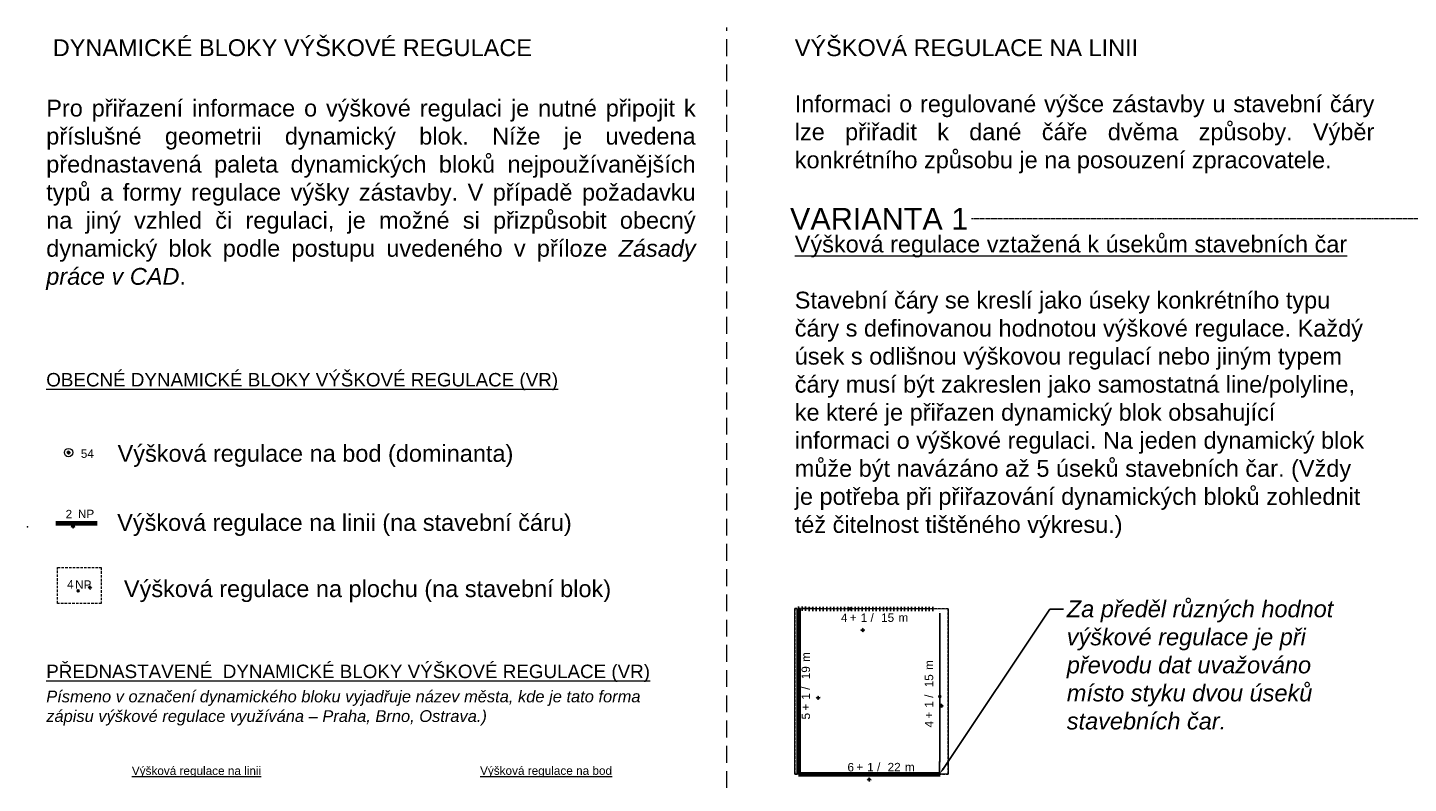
# Model space of a CAD drawing. Header units: metres. Extents: x -5 to 5163, y 1049 to 2798.
# Tile 9 of 22: x 3215 to 4036, y 1469 to 1918. Entities that reach past the tile are written whole.
import ezdxf
from ezdxf import colors
from ezdxf.entities.mleader import LeaderData, LeaderLine
from ezdxf.enums import TextEntityAlignment as Align
from ezdxf.math import Vec2, Vec3

# ---------------------------------------------------------------- set-up
doc = ezdxf.new("R2010")
doc.units = ezdxf.units.M
doc.linetypes.add('DASHED', pattern=[0.75, 0.5, -0.25])
doc.linetypes.add('DOT', pattern=[0.25, 0, -0.25])
doc.layers.add('000000_BL_Pomocna_netisk_DB', color=7, linetype='Continuous', plot=False)
doc.layers.add('000100_pomocná_standard', color=132, linetype='Continuous', lineweight=18, plot=False)
for name, color, linetype, lineweight in [('200000_PL_Cast_uzemi', 80, 'DASHED', 5), ('302110_BL_VR_na_bod', 172, 'Continuous', 9), ('302210_BL_VR_na_linii', 160, 'Continuous', 9), ('302310_BL_VR_na_plochu', 140, 'DOT', 9)]:
    doc.layers.add(name, color=color, linetype=linetype, lineweight=lineweight)
for name, color, linetype, lineweight, true_color in [('201110_PL_Ulicni_cara', 7, 'Continuous', 9, 0xe90101), ('301110_PL_SC_uzavrena', 7, 'Continuous', 70, 0xe90101), ('301112_PL_SC_otevrena', 7, 'DASHED', 70, 0xfe4848), ('301113_PL_SC_volna', 7, 'DOT', 70, 0xfe8585)]:
    doc.layers.add(name, color=color, linetype=linetype, lineweight=lineweight, true_color=true_color)
doc.styles.get("Standard").update_dxf_attribs({"font": 'arial.ttf'})
doc.styles.add('style2', font='arial.ttf', dxfattribs={"height": 2})

# ---------------------------------------------------------------- blocks, each defined once
blk = doc.blocks.new('*U10')
blk.add_circle((0, 0), 2.5)
at = {"layer": '000000_BL_Pomocna_netisk_DB'}
for p, q in [((-1, 0), (-0.72, 0.28)), ((1, 0), (-1, 0)), ((-1, 0), (-0.72, -0.28)), ((0.6, -0.6), (-0.6, 0.6)), ((-0.6, -0.6), (0.6, 0.6)), ((0, 1), (-0.29, 0.71)), ((0, 1), (0, -1)), ((0, 1), (0.28, 0.72)), ((1, 0), (0.72, 0.28)), ((1, 0), (0.72, -0.28)), ((0, -1), (-0.28, -0.72)), ((0, -1), (0.28, -0.72))]:
    blk.add_line(p, q, dxfattribs=at)
blk.add_circle((0, 0), 0.6, dxfattribs=at)
at = {"style": 'style2'}
for tag, p in [('VYSKA_MAX', (7.24, -3.12)), ('RIMSA_MAX', (7.52, -11.16)), ('RIMSA_MIN', (7.65, -18.65)), ('NP_MIN', (7.65, -27.23)), ('NP_MAX', (7.65, -35.8)), ('NUP_MAX', (7.65, -44.37))]:
    blk.add_attdef(tag, p, '', height=5, dxfattribs=at)
at = {"style": 'style2', "flags": 1}
for tag, p in [('VYSKA_VB', (7.65, -70.08)), ('VYSKA_VB_I', (7.65, -78.65)), ('NAZEV_BLOK', (7.71, -87.27))]:
    blk.add_attdef(tag, p, '', height=5, dxfattribs=at)
blk = doc.blocks.new('*U138')
blk.add_point((-26.98, -0.22))
at = {"layer": '000000_BL_Pomocna_netisk_DB'}
for p, q in [((-1, 0), (-0.72, 0.28)), ((1, 0), (-1, 0)), ((-1, 0), (-0.72, -0.28)), ((0, 1), (-0.29, 0.71)), ((0, 1), (0, -1)), ((0, 1), (0.28, 0.72)), ((1, 0), (0.72, 0.28)), ((1, 0), (0.72, -0.28)), ((3.69, 1.27), (2.49, 2.47)), ((2.49, 1.27), (3.69, 2.47)), ((0, -1), (-0.28, -0.72)), ((0, -1), (0.28, -0.72))]:
    blk.add_line(p, q, dxfattribs=at)
blk.add_circle((3.09, 1.87), 0.6, dxfattribs=at)
at = {"style": 'style2'}
blk.add_text('NP', height=5, dxfattribs=at).set_placement((2.92, 4.95))
for tag, flags, p in [('NP_MAX', 4, (-0.52, 4.84)), ('RIMSA_MIN', 5, (41.08, -30.74)), ('RIMSA_MAX', 5, (44.45, -39))]:
    blk.add_attdef(tag, text='', height=5, dxfattribs=dict(at, flags=flags)).set_placement(p, align=Align.RIGHT)
for tag, p in [('NP_MIN', (-4.07, -7.29)), ('NUP_MAX', (-4.07, -16.35)), ('VYSKA_MAX', (-4.37, -24.93))]:
    blk.add_attdef(tag, p, '', height=5, dxfattribs=at)
at = {"style": 'style2', "flags": 1}
for tag, p in [('VYSKA_VB', (-4.07, -50.63)), ('VYSKA_VB_I', (-4.07, -59.2)), ('NAZEV_BLOK', (-4.51, -68.36))]:
    blk.add_attdef(tag, p, '', height=5, dxfattribs=at)
blk = doc.blocks.new('*U164')
at = {"layer": '000000_BL_Pomocna_netisk_DB'}
for p, q in [((-1, 0), (-0.72, 0.28)), ((1, 0), (-1, 0)), ((-1, 0), (-0.72, -0.28)), ((0, 1), (-0.29, 0.71)), ((0, 1), (0, -1)), ((0, 1), (0.28, 0.72)), ((1, 0), (0.72, 0.28)), ((1, 0), (0.72, -0.28)), ((-6.38, -2.57), (-7.58, -1.37)), ((-7.58, -2.57), (-6.38, -1.37)), ((0, -1), (-0.28, -0.72)), ((0, -1), (0.28, -0.72))]:
    blk.add_line(p, q, dxfattribs=at)
blk.add_circle((-6.98, -1.97), 0.6, dxfattribs=at)
at = {"insert": (-8.79, 4.31), "char_height": 5, "attachment_point": 1, "style": 'style2'}
blk.add_mtext_dynamic_manual_height_columns('NP', width=12.2226, gutter_width=0.0125, heights=[0], dxfattribs=at)
at = {"style": 'style2'}
blk.add_attdef('NP_MAX', text='', height=5, dxfattribs=at).set_placement((-9.69, -0.53), align=Align.RIGHT)
at = {"style": 'style2', "flags": 1}
for tag, p in [('RIMSA_MAX', (-14.35, -6.11)), ('RIMSA_MIN', (-14.22, -13.6)), ('NP_MIN', (-14.22, -22.17)), ('NUP_MAX', (-14.22, -39.31)), ('VYSKA_MAX', (-14.22, -47.89)), ('VYSKA_VB_D', (-17.71, -80.08)), ('VYSKA_VB_I', (-17.71, -88.65)), ('NAZEV_BLOK', (-17.65, -97.27))]:
    blk.add_attdef(tag, p, '', height=5, dxfattribs=at)
blk = doc.blocks.new('*U80')
at = {"layer": '000000_BL_Pomocna_netisk_DB'}
for p, q in [((-6.72, 12.12), (-7.92, 13.32)), ((-7.92, 12.12), (-6.72, 13.32)), ((-1, 0), (-0.72, 0.28)), ((1, 0), (-1, 0)), ((-1, 0), (-0.72, -0.28)), ((0, 1), (-0.29, 0.71)), ((0, 1), (0, -1)), ((0, 1), (0.28, 0.72)), ((1, 0), (0.72, 0.28)), ((0, -1), (-0.28, -0.72)), ((0, -1), (0.28, -0.72)), ((1, 0), (0.72, -0.28))]:
    blk.add_line(p, q, dxfattribs=at)
blk.add_circle((-7.32, 12.72), 0.6, dxfattribs=at)
at = {"style": 'style2', "flags": 1}
for tag, p in [('VYSKA_VB', (-13.72, -37.99)), ('VYSKA_VB_I', (1.91, -46.42)), ('NAZEV_BLOK', (-14.17, -55.72))]:
    blk.add_attdef(tag, p, '', height=5, dxfattribs=at)
at = {"layer": '302210_BL_VR_na_linii', "style": 'style2'}
for s, p in [('+', (-7.66, 4.97)), ('/', (4.68, 4.95)), ('m', (21.25, 4.94))]:
    blk.add_text(s, height=5, dxfattribs=at).set_placement(p)
at = {"layer": '302210_BL_VR_na_linii', "style": 'style2', "flags": 4}
blk.add_attdef('NP_MAX', text='', height=5, dxfattribs=at).set_placement((-9.04, 4.85), align=Align.RIGHT)
at = {"layer": '302210_BL_VR_na_linii', "style": 'style2'}
blk.add_attdef('NUP_MAX', text='', height=5, dxfattribs=at).set_placement((0.75, 4.88), align=Align.CENTER)
at = {"layer": '302210_BL_VR_na_linii', "style": 'style2', "flags": 4}
blk.add_attdef('RIMSA_MAX', text='', height=5, dxfattribs=at).set_placement((14.83, 4.91), align=Align.CENTER)
blk = doc.blocks.new('*U76')
at = {"layer": '000000_BL_Pomocna_netisk_DB'}
for p, q in [((-6.74, 2.64), (-7.94, 3.84)), ((-7.94, 2.64), (-6.74, 3.84)), ((-1, 0), (-0.72, 0.28)), ((1, 0), (-1, 0)), ((-1, 0), (-0.72, -0.28)), ((0, 1), (-0.29, 0.71)), ((0, 1), (0, -1)), ((0, 1), (0.28, 0.72)), ((1, 0), (0.72, 0.28)), ((0, -1), (-0.28, -0.72)), ((0, -1), (0.28, -0.72)), ((1, 0), (0.72, -0.28))]:
    blk.add_line(p, q, dxfattribs=at)
blk.add_circle((-7.34, 3.24), 0.6, dxfattribs=at)
at = {"style": 'style2', "flags": 1}
for tag, p in [('VYSKA_VB', (-24.8, -44.07)), ('NAZEV_BLOK', (-25.25, -61.79))]:
    blk.add_attdef(tag, p, '', height=5, dxfattribs=at)
blk.add_attdef('VYSKA_VB_I', (1.91, -46.42), '', height=5, rotation=359.99999, dxfattribs=at)
at = {"layer": '302210_BL_VR_na_linii', "style": 'style2'}
for s, p in [('+', (-7.66, 4.97)), ('/', (4.68, 4.95)), ('m', (21.25, 4.94))]:
    blk.add_text(s, height=5, rotation=359.99999, dxfattribs=at).set_placement(p)
at = {"layer": '302210_BL_VR_na_linii', "style": 'style2', "flags": 4}
blk.add_attdef('NP_MAX', text='', height=5, rotation=359.99999, dxfattribs=at).set_placement((-9.04, 4.85), align=Align.RIGHT)
at = {"layer": '302210_BL_VR_na_linii', "style": 'style2'}
blk.add_attdef('NUP_MAX', text='', height=5, rotation=359.99999, dxfattribs=at).set_placement((0.75, 4.88), align=Align.CENTER)
at = {"layer": '302210_BL_VR_na_linii', "style": 'style2', "flags": 4}
blk.add_attdef('RIMSA_MAX', text='', height=5, rotation=359.99999, dxfattribs=at).set_placement((14.83, 4.91), align=Align.CENTER)
blk = doc.blocks.new('*U77')
at = {"layer": '000000_BL_Pomocna_netisk_DB'}
for p, q in [((-11.07, 2.64), (-12.27, 3.84)), ((-12.27, 2.64), (-11.07, 3.84)), ((-1, 0), (-0.72, 0.28)), ((-1, 0), (1, 0)), ((-1, 0), (-0.71, -0.29)), ((0, 1), (-0.28, 0.72)), ((0, 1), (0, -1)), ((0, 1), (0.28, 0.72)), ((1, 0), (0.72, 0.28)), ((0, -1), (-0.28, -0.72)), ((0, -1), (0.28, -0.72)), ((1, 0), (0.72, -0.28))]:
    blk.add_line(p, q, dxfattribs=at)
blk.add_circle((-11.67, 3.24), 0.6, dxfattribs=at)
at = {"style": 'style2', "flags": 1}
blk.add_attdef('VYSKA_VB_I', (46.42, 1.85), '', height=5, rotation=89.9196, dxfattribs=at)
for tag, p in [('VYSKA_VB', (-17.48, -44.18)), ('NAZEV_BLOK', (-17.93, -61.91))]:
    blk.add_attdef(tag, p, '', height=5, dxfattribs=at)
at = {"layer": '302210_BL_VR_na_linii', "style": 'style2'}
for s, p in [('m', (-4.91, 21.25)), ('/', (-4.94, 4.69)), ('+', (-4.98, -7.66))]:
    blk.add_text(s, height=5, rotation=89.9196, dxfattribs=at).set_placement(p)
at = {"layer": '302210_BL_VR_na_linii', "style": 'style2', "flags": 4}
blk.add_attdef('RIMSA_MAX', text='', height=5, rotation=89.9196, dxfattribs=at).set_placement((-4.89, 14.84), align=Align.CENTER)
at = {"layer": '302210_BL_VR_na_linii', "style": 'style2'}
blk.add_attdef('NUP_MAX', text='', height=5, rotation=89.9196, dxfattribs=at).set_placement((-4.88, 0.76), align=Align.CENTER)
at = {"layer": '302210_BL_VR_na_linii', "style": 'style2', "flags": 4}
blk.add_attdef('NP_MAX', text='', height=5, rotation=89.9196, dxfattribs=at).set_placement((-4.86, -9.03), align=Align.RIGHT)
blk = doc.blocks.new('*U78')
at = {"layer": '000000_BL_Pomocna_netisk_DB'}
for p, q in [((-0.42, 4.87), (-1.62, 6.07)), ((-1.62, 4.87), (-0.42, 6.07)), ((-1, 0), (-0.72, 0.28)), ((-1, 0), (1, 0)), ((0, 1), (-0.28, 0.72)), ((0, 1), (0, -1)), ((0, 1), (0.28, 0.72)), ((1, 0), (0.72, 0.28)), ((1, 0), (0.72, -0.28)), ((-1, 0), (-0.71, -0.29)), ((0, -1), (-0.28, -0.72)), ((0, -1), (0.28, -0.72))]:
    blk.add_line(p, q, dxfattribs=at)
blk.add_circle((-1.02, 5.47), 0.6, dxfattribs=at)
at = {"style": 'style2', "flags": 1}
blk.add_attdef('VYSKA_VB_I', (46.42, 1.91), '', height=5, rotation=90, dxfattribs=at)
for tag, p in [('VYSKA_VB', (-20.93, -45.2)), ('NAZEV_BLOK', (-21.38, -62.93))]:
    blk.add_attdef(tag, p, '', height=5, dxfattribs=at)
at = {"layer": '302210_BL_VR_na_linii', "style": 'style2'}
for s, p in [('m', (-4.94, 21.25)), ('/', (-4.95, 4.68)), ('+', (-4.97, -7.66))]:
    blk.add_text(s, height=5, rotation=90, dxfattribs=at).set_placement(p)
at = {"layer": '302210_BL_VR_na_linii', "style": 'style2', "flags": 4}
blk.add_attdef('RIMSA_MAX', text='', height=5, rotation=90, dxfattribs=at).set_placement((-4.91, 14.83), align=Align.CENTER)
at = {"layer": '302210_BL_VR_na_linii', "style": 'style2'}
blk.add_attdef('NUP_MAX', text='', height=5, rotation=90, dxfattribs=at).set_placement((-4.88, 0.75), align=Align.CENTER)
at = {"layer": '302210_BL_VR_na_linii', "style": 'style2', "flags": 4}
blk.add_attdef('NP_MAX', text='', height=5, rotation=90, dxfattribs=at).set_placement((-4.85, -9.04), align=Align.RIGHT)

msp = doc.modelspace()

# ---------------------------------------------------------------- linework, layer by layer
at = {"layer": '000100_pomocná_standard', "linetype": 'DASHED', "ltscale": 20}
msp.add_line((3630.99, 1091.3), (3630.99, 1918.22), dxfattribs=at)
at = {"layer": '200000_PL_Cast_uzemi', "ltscale": 3}
msp.add_lwpolyline([(3233.1, 1597.31), (3259.02, 1597.31), (3259.02, 1575.96), (3233.1, 1575.96)], close=True, dxfattribs=at)
msp.add_lwpolyline([(3671.28, 1572.87), (3671.28, 1474.53), (3762.52, 1474.53), (3762.52, 1572.74), (3671.28, 1572.87)], dxfattribs=at)
at = {"layer": '201110_PL_Ulicni_cara'}
msp.add_lwpolyline([(3671.28, 1572.87), (3762.52, 1572.74), (3762.52, 1474.53), (3671.28, 1474.53), (3671.28, 1572.87)], dxfattribs=at)
at = {"layer": '301110_PL_SC_uzavrena'}
msp.add_line((3231.94, 1623.58), (3256.57, 1623.59), dxfattribs=at)
msp.add_lwpolyline([(3673.55, 1474.53), (3757.42, 1474.53)], dxfattribs=at)
at = {"layer": '301112_PL_SC_otevrena', "linetype": 'ByBlock', "ltscale": 7, "flags": 128}
msp.add_lwpolyline([(3673.55, 1572.86), (3673.55, 1474.53)], dxfattribs=at)
at = {"layer": '301113_PL_SC_volna', "ltscale": 8}
for points in [[(3673.55, 1572.86), (3757.52, 1572.75)], [(3757.42, 1474.53), (3757.52, 1572.75)]]:
    msp.add_lwpolyline(points, dxfattribs=at)

# ---------------------------------------------------------------- block references
at = {"layer": '302110_BL_VR_na_bod'}
msp.add_blockref('*U10', (3239.63, 1665.62), dxfattribs=at).add_auto_attribs({'VYSKA_MAX': '54'})
at = {"layer": '302210_BL_VR_na_linii'}
ref = msp.add_blockref('*U138', (3242.23, 1621.73), dxfattribs=at)
ref.add_attrib('NP_MAX', '2', dxfattribs={"layer": '0', "height": 5, "style": 'style2'}).set_placement((3241.71, 1626.57), align=Align.RIGHT)
ref = msp.add_blockref('*U80', (3711.66, 1560.1), dxfattribs=at)
ref.add_attrib('NP_MAX', '4', dxfattribs={"height": 5, "style": 'style2'}).set_placement((3702.61, 1564.95), align=Align.RIGHT)
ref.add_attrib('NUP_MAX', '1', dxfattribs={"height": 5, "style": 'style2'}).set_placement((3712.41, 1564.98), align=Align.CENTER)
ref.add_attrib('RIMSA_MAX', '15', dxfattribs={"height": 5, "style": 'style2'}).set_placement((3726.49, 1565.01), align=Align.CENTER)
ref = msp.add_blockref('*U77', (3685.21, 1519.92), dxfattribs=at)
ref.add_attrib('NP_MAX', '5', dxfattribs={"height": 5, "rotation": 89.9196, "style": 'style2'}).set_placement((3680.36, 1510.89), align=Align.RIGHT)
ref.add_attrib('NUP_MAX', '1', dxfattribs={"height": 5, "rotation": 89.9196, "style": 'style2'}).set_placement((3680.34, 1520.69), align=Align.CENTER)
ref.add_attrib('RIMSA_MAX', '19', dxfattribs={"height": 5, "rotation": 89.9196, "style": 'style2'}).set_placement((3680.33, 1534.76), align=Align.CENTER)
ref = msp.add_blockref('*U78', (3758.49, 1515.17), dxfattribs=at)
ref.add_attrib('NP_MAX', '4', dxfattribs={"height": 5, "rotation": 90, "style": 'style2'}).set_placement((3753.64, 1506.13), align=Align.RIGHT)
ref.add_attrib('NUP_MAX', '1', dxfattribs={"height": 5, "rotation": 90, "style": 'style2'}).set_placement((3753.61, 1515.92), align=Align.CENTER)
ref.add_attrib('RIMSA_MAX', '15', dxfattribs={"height": 5, "rotation": 90, "style": 'style2'}).set_placement((3753.58, 1530), align=Align.CENTER)
ref = msp.add_blockref('*U76', (3715.54, 1471.28), dxfattribs=at)
ref.add_attrib('NP_MAX', '6', dxfattribs={"height": 5, "rotation": 359.99999, "style": 'style2'}).set_placement((3706.5, 1476.13), align=Align.RIGHT)
ref.add_attrib('NUP_MAX', '1', dxfattribs={"height": 5, "rotation": 359.99999, "style": 'style2'}).set_placement((3716.29, 1476.16), align=Align.CENTER)
ref.add_attrib('RIMSA_MAX', '22', dxfattribs={"height": 5, "rotation": 359.99999, "style": 'style2'}).set_placement((3730.37, 1476.19), align=Align.CENTER)
at = {"layer": '302310_BL_VR_na_plochu'}
msp.add_blockref('*U164', (3252.29, 1585.36), dxfattribs=at).add_auto_attribs({'NP_MAX': '4'})

# ---------------------------------------------------------------- texts
at = {"linetype": 'Continuous', "lineweight": 18, "insert": (3671.28, 1911.29), "char_height": 10, "attachment_point": 1}
msp.add_mtext_dynamic_manual_height_columns('{\\C146;\\c9000464;VÝŠKOVÁ REGULACE NA LINII\\P}\\P\\pxqj;Informaci o regulované výšce zástavby u stavební čáry lze přiřadit k dané čáře dvěma způsoby. Výběr konkrétního způsobu je na posouzení zpracovatele. \\P\\P\\pq*;{\\C146;\\c9000464; \\P\\L\\C256;Výšková regulace vztažená k úsekům stavebních čar} \\P{\\C6;\\P}Stavební čáry se kreslí jako úseky konkrétního typu čáry s definovanou hodnotou výškové regulace. Každý úsek s odlišnou výškovou regulací nebo jiným typem čáry musí být zakreslen jako samostatná line/polyline, ke které je přiřazen dynamický blok obsahující informaci o výškové regulaci. Na jeden dynamický blok může být navázáno až 5 úseků stavebních čar. (Vždy je potřeba při přiřazování dynamických bloků zohlednit též čitelnost tištěného výkresu.)', width=343.4993, gutter_width=0.0125, heights=[327.78], dxfattribs=at)
at = {"insert": (3226.32, 1875.39), "char_height": 10, "width": 384.8875, "attachment_point": 1, "style": 'style2'}
msp.add_mtext('\\pxqj;Pro přiřazení informace o výškové regulaci je nutné připojit k příslušné geometrii dynamický blok. Níže je uvedena přednastavená paleta dynamických bloků nejpoužívanějších typů a formy regulace výšky zástavby. V případě požadavku na jiný vzhled či regulaci, je možné si přizpůsobit obecný dynamický blok podle postupu uvedeného v příloze {\\fArial|b0|i1|c238|p34;Zásady práce v CAD}.', dxfattribs=at)
at = {"color": 252, "lineweight": 18, "true_color": 0x939598}
for s, insert, char_height, width, attachment_point in [('{\\L\\C256;OBECNÉ DYNAMICKÉ BLOKY VÝŠKOVÉ REGULACE (VR) }', (3226.32, 1702.53), 8, 609.4394, 7), ('{\\C256;Výšková regulace na bod (dominanta)}', (3268.74, 1657.12), 10, 377.5175, 7), ('{\\C256;Výšková regulace na linii (na stavební čáru)}', (3268.51, 1616.05), 10, 299.9867, 7), ('{\\C256;Výšková regulace na plochu (na stavební blok)}', (3272.49, 1576.71), 10, 315.3495, 7), ('{\\L\\C256;PŘEDNASTAVENÉ  DYNAMICKÉ BLOKY VÝŠKOVÉ REGULACE (VR) }', (3226.32, 1529.17), 8, 685.3734, 7), ('{\\fArial|b0|i1|c238|p34;\\C256;Písmeno v označení dynamického bloku vyjadřuje název města, kde je tato forma zápisu výškové regulace využívána – Praha, Brno, Ostrava.)}', (3226.32, 1524.17), 7, 358.2535, 1), ('{\\L\\C256;Výšková regulace na linii}', (3277.21, 1472.51), 5, 426.4485, 7), ('\\pxql;{\\L\\C256;Výšková regulace na bod}', (3484.22, 1472.57), 5, 88.4486, 7)]:
    msp.add_mtext(s, dxfattribs=dict(at, insert=insert, char_height=char_height, width=width, attachment_point=attachment_point))
at = {"layer": '000100_pomocná_standard', "linetype": 'Continuous', "lineweight": 20, "insert": (3226.32, 1911.29), "char_height": 20, "attachment_point": 1}
msp.add_mtext('{\\H0.5x; DYNAMICKÉ BLOKY VÝŠKOVÉ REGULACE}', dxfattribs=at)

# ---------------------------------------------------------------- leaders
at = {"color": 146, "true_color": 0x105689}
ml = msp.add_multileader_mtext('Standard', dxfattribs=at)
ml.set_content('VARIANTA 1', color=(16, 86, 137))
ml.set_leader_properties(linetype='DASHED', lineweight=5)
ml.build(insert=Vec2(0, 0))
ctx = ml.context
ctx.base_point, ctx.char_height, ctx.plane_origin = Vec3(3669.86, 1804.56), 13, Vec3(4836.61, 2354.81)
ctx.text_align_type = 2
notes = []
notes.append((ctx, [(0, (1, 1, 0), (4093.73, 1804.56), (-1, 0), 317.31, [(0, [(4169.48, 1659.4)], 0, [])])]))
ctx.mtext.insert, ctx.mtext.alignment, ctx.mtext.flow_direction = Vec3(3774.42, 1811.06), 3, 5
ml = msp.add_multileader_mtext('Standard', dxfattribs=at)
ml.set_content('VARIANTA 2 ', color=(16, 86, 137))
ml.set_leader_properties(linetype='DASHED', lineweight=5)
ml.build(insert=Vec2(0, 0))
ctx = ml.context
ctx.base_point, ctx.char_height, ctx.plane_origin = Vec3(3670.05, 1419.58), 13, Vec3(4927.29, 1991.38)
ctx.text_align_type = 2
notes.append((ctx, [(0, (1, 1, 0), (4136.24, 1419.58), (-1, 0), 357.25, [(0, [(4246.99, 1591.23)], 0, [])])]))
ctx.mtext.insert, ctx.mtext.alignment, ctx.mtext.flow_direction = Vec3(3776.98, 1426.08), 3, 5
at = {"color": 252, "lineweight": 18, "true_color": 0x939598}
ml = msp.add_multileader_mtext('Standard', dxfattribs=at)
ml.set_content('{\\fArial|b0|i1|c238|p34;\\C256;Za předěl různých hodnot výškové regulace je při převodu dat uvažováno místo styku dvou úseků stavebních čar.}', color=(147, 149, 152))
ml.set_leader_properties()
ml.build(insert=Vec2(0, 0))
ctx = ml.context
ctx.base_point, ctx.char_height, ctx.plane_origin = Vec3(3831.01, 1572.65), 10, Vec3(3447.46, 1588.82)
notes.append((ctx, [(0, (1, 1, 0), (3823.01, 1572.65), (1, 0), 8, [(0, [(3757.42, 1474.53)], 0, [])])]))
ctx.mtext.insert, ctx.mtext.width, ctx.mtext.defined_height, ctx.mtext.flow_direction = Vec3(3833.01, 1577.74), 182.3185, 103.49, 5
for ctx, leaders in notes:
    for number, flags, end, landing, length, lines in leaders:
        leader = LeaderData()
        leader.index, (leader.has_last_leader_line, leader.has_dogleg_vector, leader.attachment_direction) = number, flags
        leader.last_leader_point, leader.dogleg_vector, leader.dogleg_length = Vec3(end), Vec3(landing), length
        for number, points, colour, breaks in lines:
            line = LeaderLine()
            line.index, line.vertices, line.color, line.breaks = number, Vec3.list(points), colors.encode_raw_color(colour), breaks
            leader.lines.append(line)
        ctx.leaders.append(leader)

doc.saveas('drawing.dxf')
